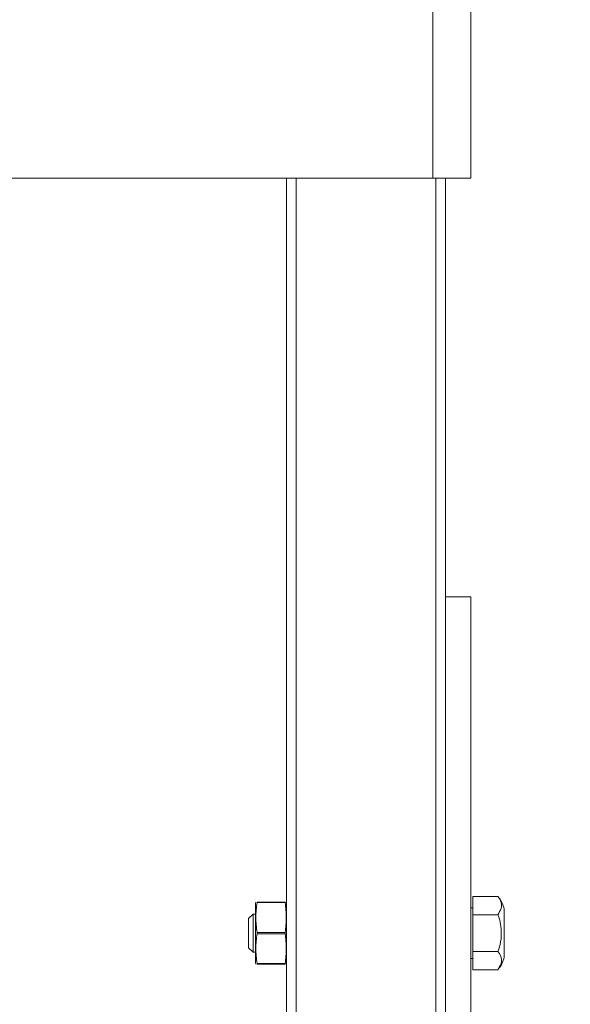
# Model space of a CAD drawing. Header units: millimetres. Extents: x -102560 to 77680, y 7163 to 33028.
# Tile 42 of 80: x -94711 to -94278, y 13626 to 14402. Entities that reach past the tile are written whole.
import ezdxf
from ezdxf import colors
from ezdxf.entities.mleader import LeaderData, LeaderLine
from ezdxf.math import Vec2, Vec3

# ---------------------------------------------------------------- set-up
doc = ezdxf.new("R2010")
doc.units = ezdxf.units.MM
for name, color, linetype, lineweight in [('RR_IWK_opisy', 7, 'Continuous', 0), ('RR_IWK_opisy_piony', 7, 'Continuous', 0), ('RR_IWK_urzadzenia', 7, 'Continuous', 13)]:
    doc.layers.add(name, color=color, linetype=linetype, lineweight=lineweight)
doc.styles.add('RR', font='GARA.TTF', dxfattribs={"height": 200})

# ---------------------------------------------------------------- blocks, each defined once
blk = doc.blocks.new('_None')

msp = doc.modelspace()

# ---------------------------------------------------------------- linework, layer by layer
at = {"layer": 'RR_IWK_urzadzenia', "color": 7, "linetype": 'Continuous', "lineweight": 13}
for p, q in [((-94385.94, 14277.28), (-94385.94, 14427.28)), ((-94355.94, 14277.28), (-94355.94, 14427.28)), ((-95003.44, 14277.28), (-94385.94, 14277.28)), ((-94500.94, 13417.28), (-94500.94, 14277.28)), ((-94355.94, 14277.28), (-94385.94, 14277.28)), ((-94375.94, 13947.28), (-94375.94, 14277.28)), ((-94375.94, 13417.28), (-94375.94, 13947.28)), ((-94375.94, 13947.28), (-94355.94, 13947.28)), ((-94355.94, 13417.28), (-94355.94, 13947.28)), ((-94525.17, 13706.78), (-94525.44, 13705.78)), ((-94524.23, 13706.78), (-94502.15, 13706.78)), ((-94500.94, 13705.78), (-94501.21, 13706.78)), ((-94354.44, 13711.15), (-94334.69, 13711.15)), ((-94354.44, 13696.71), (-94354.44, 13711.15)), ((-94525.44, 13705.78), (-94525.44, 13658.78)), ((-94502.15, 13706.28), (-94524.23, 13706.28)), ((-94354.44, 13702.28), (-94355.94, 13702.28)), ((-94329.69, 13701.15), (-94329.69, 13663.41)), ((-94527.44, 13697.28), (-94530.94, 13693.78)), ((-94530.94, 13682.28), (-94530.94, 13693.78)), ((-94525.44, 13697.28), (-94527.44, 13697.28)), ((-94527.44, 13697.28), (-94527.44, 13682.28)), ((-94354.44, 13696.71), (-94334.69, 13696.71)), ((-94354.44, 13667.85), (-94354.44, 13696.71)), ((-94530.94, 13670.78), (-94530.94, 13682.28)), ((-94527.44, 13682.28), (-94527.44, 13667.28)), ((-94524.23, 13682.78), (-94502.15, 13682.78)), ((-94502.15, 13681.78), (-94524.23, 13681.78)), ((-94530.94, 13670.78), (-94527.44, 13667.28)), ((-94354.44, 13667.85), (-94334.69, 13667.85)), ((-94354.44, 13653.41), (-94354.44, 13667.85)), ((-94527.44, 13667.28), (-94525.44, 13667.28)), ((-94355.94, 13662.28), (-94354.44, 13662.28)), ((-94525.44, 13658.78), (-94525.17, 13657.78)), ((-94524.23, 13658.28), (-94502.15, 13658.28)), ((-94502.15, 13657.78), (-94524.23, 13657.78)), ((-94501.21, 13657.78), (-94500.94, 13658.78)), ((-94354.44, 13653.41), (-94334.69, 13653.41))]:
    msp.add_line(p, q, dxfattribs=at)
at = {"layer": 'RR_IWK_urzadzenia', "color": 8, "linetype": 'Continuous', "lineweight": 13}
for p, q in [((-94493.44, 13417.28), (-94493.44, 14277.28)), ((-94383.44, 13417.28), (-94383.44, 14277.28))]:
    msp.add_line(p, q, dxfattribs=at)
at = {"layer": 'RR_IWK_urzadzenia', "color": 7, "linetype": 'Continuous', "lineweight": 13}
for centre, start, end in [((-94350, 13697.24), 10.88285, 42.27149), ((-94350, 13667.32), 317.80349, 349.11715)]:
    msp.add_arc(centre, 20.68, start, end, dxfattribs=at)
for points, knots in [([(-94524.23, 13706.28), (-94524.22, 13706.37), (-94524.2, 13706.55), (-94524.2, 13706.72), (-94524.21, 13706.78), (-94524.23, 13706.78), (-94524.23, 13706.78)], [0, 0, 0, 0, 0.312483, 0.626203, 0.93738, 1, 1, 1, 1]), ([(-94502.15, 13706.78), (-94502.16, 13706.77), (-94502.18, 13706.75), (-94502.18, 13706.59), (-94502.17, 13706.41), (-94502.15, 13706.3), (-94502.15, 13706.28)], [0, 0, 0, 0, 0.312628, 0.626346, 0.937524, 1, 1, 1, 1]), ([(-94334.69, 13696.71), (-94333.67, 13698.35), (-94331.21, 13702.29), (-94331.85, 13707.4), (-94334.13, 13710.4), (-94334.69, 13711.15)], [0, 0, 0, 0, 0.34751, 0.838034, 1, 1, 1, 1]), ([(-94524.23, 13706.28), (-94524.7, 13702.4), (-94525.64, 13694.57), (-94524.71, 13686.73), (-94524.23, 13682.78)], [0, 0, 0, 0, 0.4955279, 1, 1, 1, 1]), ([(-94502.15, 13682.78), (-94501.68, 13686.66), (-94500.74, 13694.49), (-94501.68, 13702.33), (-94502.15, 13706.28)], [0, 0, 0, 0, 0.495528, 1, 1, 1, 1]), ([(-94334.69, 13667.85), (-94334.04, 13669.59), (-94332.3, 13674.21), (-94331.54, 13683.71), (-94332.57, 13691.85), (-94334.53, 13696.35), (-94334.69, 13696.71)], [0, 0, 0, 0, 0.188202, 0.500858, 0.959634, 1, 1, 1, 1]), ([(-94524.23, 13681.78), (-94524.7, 13677.9), (-94525.64, 13670.07), (-94524.71, 13662.23), (-94524.23, 13658.28)], [0, 0, 0, 0, 0.495528, 1, 1, 1, 1]), ([(-94524.23, 13681.78), (-94524.22, 13681.88), (-94524.2, 13682.08), (-94524.2, 13682.41), (-94524.21, 13682.65), (-94524.23, 13682.76), (-94524.23, 13682.78)], [0, 0, 0, 0, 0.312482, 0.626202, 0.937379, 1, 1, 1, 1]), ([(-94502.15, 13682.78), (-94502.16, 13682.68), (-94502.18, 13682.48), (-94502.18, 13682.15), (-94502.17, 13681.91), (-94502.15, 13681.8), (-94502.15, 13681.78)], [0, 0, 0, 0, 0.312482, 0.626202, 0.9373793, 1, 1, 1, 1]), ([(-94502.15, 13658.28), (-94501.68, 13662.16), (-94500.74, 13669.99), (-94501.68, 13677.83), (-94502.15, 13681.78)], [0, 0, 0, 0, 0.495528, 1, 1, 1, 1]), ([(-94334.69, 13653.41), (-94333.67, 13655.05), (-94331.21, 13658.99), (-94331.85, 13664.1), (-94334.13, 13667.1), (-94334.69, 13667.85)], [0, 0, 0, 0, 0.34751, 0.838034, 1, 1, 1, 1]), ([(-94524.23, 13657.78), (-94524.22, 13657.79), (-94524.2, 13657.81), (-94524.2, 13657.97), (-94524.21, 13658.15), (-94524.23, 13658.26), (-94524.23, 13658.28)], [0, 0, 0, 0, 0.312628, 0.626346, 0.937524, 1, 1, 1, 1]), ([(-94502.15, 13658.28), (-94502.16, 13658.19), (-94502.18, 13658.01), (-94502.18, 13657.84), (-94502.17, 13657.78), (-94502.15, 13657.78), (-94502.15, 13657.78)], [0, 0, 0, 0, 0.312483, 0.626203, 0.93738, 1, 1, 1, 1])]:
    msp.add_open_spline(points, degree=3, knots=knots, dxfattribs=at)

# ---------------------------------------------------------------- next in the draw order: leaders
at = {"layer": 'RR_IWK_opisy_piony'}
ml = msp.add_multileader_mtext('Standard', dxfattribs=at)
ml.set_content('ilość odejść zgodnie\\Pz rzutem instalacji\\P', color=256, style='RR')
ml.set_leader_properties()
ml.set_arrow_properties(name='NONE')
ml.build(insert=Vec2(0, 0))
ml.multileader.update_dxf_attribs({"text_left_attachment_type": 6, "text_right_attachment_type": 6, "dogleg_length": 0, "arrow_head_size": 0.18})
ctx = ml.context
ctx.base_point, ctx.char_height, ctx.arrow_head_size, ctx.landing_gap_size, ctx.plane_origin = Vec3(-95315.47, 12466.25), 200, 0.18, 25, Vec3(-74914.9, 113611.79)
ctx.left_attachment, ctx.right_attachment = 6, 6
notes = []
notes.append((ctx, [(0, (1, 1, 0), (-95315.47, 12466.27), (1, 0), 0, [(0, [(-95433.53, 13633.78)], 0, [])])]))
ctx.mtext.insert, ctx.mtext.width = Vec3(-95290.47, 12746.55), 2695.7987
ctx.mtext.has_bg_fill, ctx.mtext.bg_color, ctx.mtext.bg_scale_factor, ctx.mtext.bg_transparency, ctx.mtext.use_window_bg_color = 1, -1027028792, 1, 0, 1
for ctx, leaders in notes:
    for number, flags, end, landing, length, lines in leaders:
        leader = LeaderData()
        leader.index, (leader.has_last_leader_line, leader.has_dogleg_vector, leader.attachment_direction) = number, flags
        leader.last_leader_point, leader.dogleg_vector, leader.dogleg_length = Vec3(end), Vec3(landing), length
        for number, points, colour, breaks in lines:
            line = LeaderLine()
            line.index, line.vertices, line.color, line.breaks = number, Vec3.list(points), colors.encode_raw_color(colour), breaks
            leader.lines.append(line)
        ctx.leaders.append(leader)

# ---------------------------------------------------------------- next in the draw order: texts
at = {"layer": 'RR_IWK_opisy', "insert": (-102160.69, 30202.12), "char_height": 200, "width": 12404.7449, "attachment_point": 1, "style": 'RR'}
msp.add_mtext('\\pi-500,l500,xqjt0,2;UWAGI:\\P1.^IBudynek zasilany będzie z projektowanego przyłącza wodociągowego - wg odrębnego opracowania;\\P2.^IGłówny zestaw wodomierzowy  zlokalizowany będzie w studni wodomierzowej;\\P3.^IIndywidualne zestawy wodomierzowe dla poszczególnych mieszkań instalowane będą w\\~szachtach instalacyjnych na korytarzach ogólnych;\\P4.^IInstalację rozdzielczą wody zimnej, ciepłej i cyrkulacji należy prowadzić pod stropem parteru oraz w\\~szachtach; \\P5.^IDoprowadzenie wody do poszczególnych mieszkań z szafek rodzielaczy prowadzić w\\~warstwach posadzkowych;\\P6.^IInstalację rozdzielczą prowadzoną pod stropem i w szachtach wykonać z rur stalowych zaciskowych;\\P7.^IInstalację prowwadzoną w posadzce wykonać z rur tworzywowych PERT;\\P8.^IPodejścia pod pojedyncze przybory wykonywać rurą %%c16x2,0;\\P9.^ICiepła woda przygotowywana będzie centralnie w zasobniku ciepłej wody zasilanym z\\~pompy ciepła;\\P10.^INależy wykonać instalację cyrkulacji;\\P11.^ICałość instalacji wodociągowej należy izolować termicznie;\\P12.^IWszystkie roboty należy wykonać zgodnie z Polskimi Normami, Warunkami Technicznymi Wykonania i Odbioru Robót oraz zgodnie ze sztuką budowlaną;\\P13.^IRysunki rozpatrywać łącznie z informacjami zawartymi w części opisowej oraz z\\~dokumentacją branżową;\\P14.^IUwagi i opisy zamieszczane w części rys. projektu stanowią integralną część niniejszego opracowania;\\P15.^IWszystkie wymiary, otwory i rzędne należy sprawdzić na budowie, a wszelkie odstępstwa należy korygować przy udziale projektanta i użytkownika, prace montażowe wykonywać zgodnie z obowiązującymi przepisami BHP, zarządzeniami oraz normami PN;\\P16.^IWszelkie wątpliwości i niejasności należy wyjaśnić z projektantem.', dxfattribs=at)

doc.saveas('drawing.dxf')
